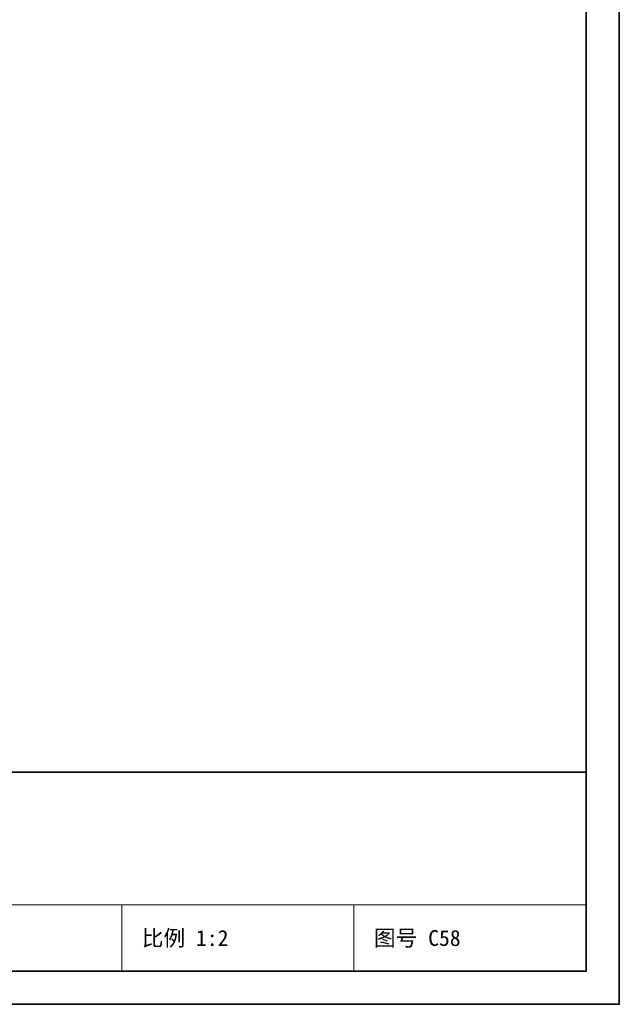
# Model space of a CAD drawing. Header units: millimetres. Extents: x 0 to 420, y 0 to 297.
# Tile 15 of 16: x 330 to 420, y 0 to 148. Entities that reach past the tile are written whole.
import ezdxf
from ezdxf.enums import TextEntityAlignment as Align

# ---------------------------------------------------------------- set-up
doc = ezdxf.new("R2010")
doc.units = ezdxf.units.MM
for name, color, linetype, lineweight, true_color in [('FRAME', 7, 'Continuous', 35, 0x3c3c3c), ('TEXT', 7, 'Continuous', 18, 0x141414), ('THIN', 7, 'Continuous', 13, 0x6e6e6e)]:
    doc.layers.add(name, color=color, linetype=linetype, lineweight=lineweight, true_color=true_color)
doc.styles.add('ZH', font='simsun.ttc')

msp = doc.modelspace()

# ---------------------------------------------------------------- linework, layer by layer
at = {"layer": 'FRAME'}
for points in [[(0, 0), (420, 0), (420, 297), (0, 297)], [(5, 5), (415, 5), (415, 292), (5, 292)], [(225, 5), (415, 5), (415, 35), (225, 35)]]:
    msp.add_lwpolyline(points, close=True, dxfattribs=at)
at = {"layer": 'THIN'}
for points in [[(225, 15), (415, 15)], [(345, 5), (345, 15)], [(380, 5), (380, 15)]]:
    msp.add_lwpolyline(points, dxfattribs=at)

# ---------------------------------------------------------------- texts
at = {"layer": 'TEXT', "style": 'ZH'}
for s, p in [('比例 1:2', (348, 10)), ('图号 C58', (383, 10))]:
    msp.add_text(s, height=2.4, dxfattribs=at).set_placement(p, align=Align.MIDDLE_LEFT)

doc.saveas('drawing.dxf')
